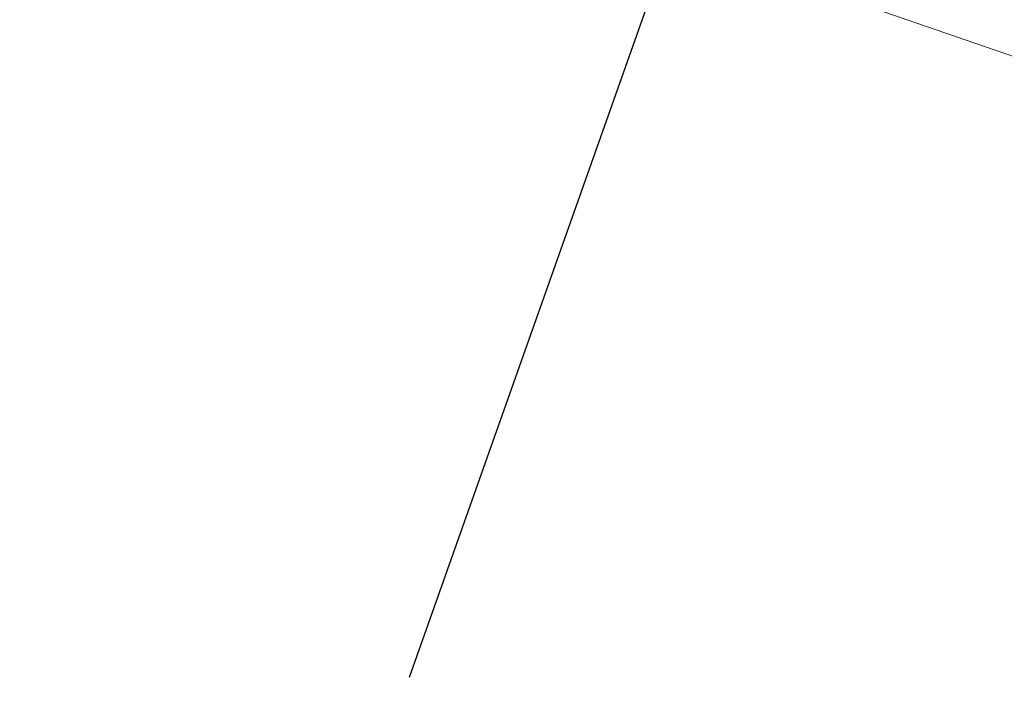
# Model space of a CAD drawing. Header units: inches. Extents: x 424 to 2043, y -237 to 445.
# Tile 227 of 256: x 712.17 to 715.06, y 9.35 to 11.35. Entities that reach past the tile are written whole.
import ezdxf

# ---------------------------------------------------------------- set-up
doc = ezdxf.new("R2010")
doc.units = ezdxf.units.IN
doc.header["$MEASUREMENT"] = 0
doc.linetypes.add('ACAD_ISO03W100', pattern=[30, 12, -18])
doc.layers.add('A-DOOR', color=31, linetype='Continuous', lineweight=9)
doc.layers.add('G-ANNO-SYMB', color=111, linetype='Continuous', lineweight=9)
doc.styles.get("Standard").update_dxf_attribs({"font": 'arial.ttf'})
doc.dimstyles.new('ISO-25', dxfattribs={"dimtxt": 1.2, "dimasz": 0.5, "dimexe": 0.8, "dimexo": 50, "dimtad": 1, "dimtoh": 1, "dimdec": 1, "dimdsep": 46, "dimtxsty": 'Standard', "dimblk": 'ARCHTICK', "dimcen": 2.5, "dimadec": 0, "dimazin": 0, "dimtfac": 1, "dimtdec": 1, "dimtmove": 0, "dimatfit": 3, "dimldrblk": 'ARCHTICK', "dimfxl": 1, "dimfxlon": 1, "dimarcsym": 0})

# ---------------------------------------------------------------- blocks, each defined once
blk = doc.blocks.new('5-panel_Bi-fold_external_door_10806 - Type 1-V7-اول')
at = {"layer": 'A-DOOR'}
blk.add_line((-2.331, -0.05), (2.581, -0.05), dxfattribs=at)
blk = doc.blocks.new('_ArchTick')
at = {"color": 0, "linetype": 'ByBlock', "const_width": 0.15}
blk.add_lwpolyline([(-0.5, -0.5), (0.5, 0.5)], dxfattribs=at)
blk = doc.blocks.new('*D1035')
at = {"color": 0, "lineweight": -2, "transparency": 16777216}
for p, q in [((714.2283, 1.7828), (717.2466, 10.4964)), ((717.2466, 10.4964), (718.0026, 10.2345)), ((714.2283, 1.7828), (714.9842, 1.5209))]:
    blk.add_line(p, q, dxfattribs=at)
at = {"layer": 'Defpoints', "color": 0, "transparency": 16777216}
for p in [(716.7197, 10.6789), (717.2466, 10.4964), (713.7013, 1.9653)]:
    blk.add_point(p, dxfattribs=at)
at = {"color": 0, "lineweight": -2, "transparency": 16777216, "xscale": 0.5, "yscale": 0.5, "zscale": 0.5}
for p, rotation in [((717.2466, 10.4964), 70.89417014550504), ((714.2283, 1.7828), 250.894170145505)]:
    blk.add_blockref('_ArchTick', p, dxfattribs=dict(at, rotation=rotation))
at = {"color": 0, "transparency": 16777216, "insert": (714.568, 6.5447), "char_height": 1.2, "attachment_point": 5, "rotation": 70.8942}
blk.add_mtext('9.2', dxfattribs=at)
blk = doc.blocks.new('jhfyg')
at = {"layer": 'G-ANNO-SYMB', "color": 1, "linetype": 'ACAD_ISO03W100', "lineweight": 25}
for p, q in [((1530.3027, 876.7479), (1537.9301, 898.2931)), ((1483.1497, 893.441), (1530.3027, 876.7479))]:
    blk.add_line(p, q, dxfattribs=at)

msp = doc.modelspace()

# ---------------------------------------------------------------- block references
at = {"linetype": 'ACAD_ISO03W100', "lineweight": 25}
msp.add_blockref('jhfyg', (-816.9897, -867.3228), dxfattribs=at)
at = {"layer": 'A-DOOR', "rotation": 340.8941701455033}
msp.add_blockref('5-panel_Bi-fold_external_door_10806 - Type 1-V7-اول', (714.3926, 11.5379), dxfattribs=at)

# ---------------------------------------------------------------- dimensions: what is measured, and where the dimension line sits
dim = msp.add_aligned_dim(p1=(713.7013, 1.9653), p2=(716.7197, 10.6789), distance=-0.5577, dimstyle='ISO-25')
dim.commit()
dim.dimension.update_dxf_attribs({"geometry": '*D1035', "text_midpoint": (714.568, 6.5447)})

doc.saveas('drawing.dxf')
